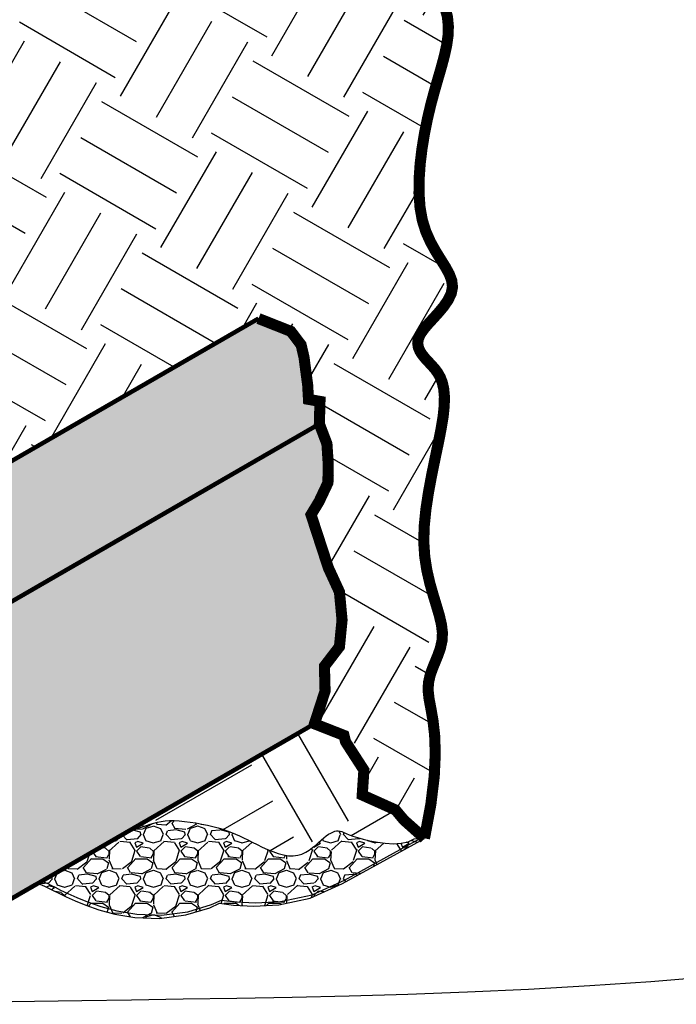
# Model space of a CAD drawing. Header units: inches. Extents: x -41 to 78, y -46 to 14.
# Tile 6 of 183: x 21 to 36, y -46 to -24. Entities that reach past the tile are written whole.
import ezdxf

# ---------------------------------------------------------------- set-up
doc = ezdxf.new("R2010")
doc.units = ezdxf.units.IN
doc.header["$MEASUREMENT"] = 0
for name, color, linetype in [('Conduit', 30, 'Continuous'), ('Dirt', 44, 'Continuous'), ('Gravel', 252, 'Continuous')]:
    doc.layers.add(name, color=color, linetype=linetype)

msp = doc.modelspace()

# ---------------------------------------------------------------- hatches: boundary and pattern name
at = {"layer": 'Conduit'}
h = msp.add_hatch(color=256, dxfattribs=at)
h.dxf.hatch_style = 1
h.set_gradient(color1=(153, 76, 0), color2=(255, 127, 0), tint=1, name='INVCURVED')
edge = h.paths.add_edge_path()
edge.add_line((27.75152, -32.72972), (27.7652, -32.22069))
edge.add_line((27.7652, -32.22069), (27.50617, -32.17445))
edge.add_line((27.50617, -32.17445), (27.48766, -31.85081))
edge.add_line((27.48766, -31.85081), (27.4044, -31.22202))
edge.add_line((27.4044, -31.22202), (27.33965, -30.94462))
edge.add_line((27.33965, -30.94462), (27.10837, -30.63947))
edge.add_line((27.10837, -30.63947), (26.37815, -30.35098))
edge.add_line((26.37815, -30.35098), (11.92028, -38.69823))
edge.add_line((11.92028, -38.69823), (11.90998, -38.85623))
edge.add_ellipse((12, -42), major_axis=(0, 3.14696), ratio=0.63553312, start_angle=204.804048, end_angle=362.579893, ccw=False)
edge.add_line((12.83903, -44.85665), (15.65874, -43.22869))
edge.add_ellipse((17.5, -42), major_axis=(0, 3.14696), ratio=0.63553312, start_angle=19.105952, end_angle=112.981683, ccw=False)
edge.add_line((16.84537, -39.02639), (27.75152, -32.72972))
h = msp.add_hatch(color=256, dxfattribs=at)
h.dxf.hatch_style = 1
h.set_gradient(color1=(153, 76, 0), color2=(255, 127, 0), tint=1, name='INVCURVED')
edge = h.paths.add_edge_path()
edge.add_line((27.88046, -38.75791), (27.86573, -38.1985))
edge.add_line((27.86573, -38.1985), (28.20448, -37.75686))
edge.add_line((28.20448, -37.75686), (28.26339, -37.15329))
edge.add_line((28.26339, -37.15329), (28.20448, -36.52027))
edge.add_line((28.20448, -36.52027), (27.9541, -35.97558))
edge.add_line((27.9541, -35.97558), (27.56373, -34.7787))
edge.add_line((27.56373, -34.7787), (27.74297, -34.48395))
edge.add_line((27.74297, -34.48395), (27.94534, -34.05629))
edge.add_line((27.94534, -34.05629), (27.95113, -33.62284))
edge.add_line((27.95113, -33.62284), (27.92222, -33.17784))
edge.add_line((27.92222, -33.17784), (27.75152, -32.72972))
edge.add_line((27.75152, -32.72972), (16.84537, -39.02639))
edge.add_ellipse((17.5, -42), major_axis=(0, 3.14696), ratio=0.63553312, start_angle=201.072507, end_angle=379.105952, ccw=False)
edge.add_line((18.2191, -44.93651), (27.64074, -39.49693))
edge.add_line((27.64074, -39.49693), (27.88046, -38.75791))
at = {"layer": 'Dirt'}
h = msp.add_hatch(dxfattribs=at)
h.set_pattern_fill('EARTH', color=256, scale=10, angle=330)
h.paths.add_polyline_path([(30.42466, -22.93887), (30.32976, -22.73709), (30.23941, -22.53456), (30.16312, -22.33031), (30.11038, -22.12341), (30.09069, -21.91289), (30.11016, -21.69789), (30.16134, -21.47776), (30.23343, -21.25193), (30.31557, -21.01984), (30.39696, -20.78092), (30.46676, -20.53459), (30.51415, -20.28029), (30.5283, -20.01744), (30.50174, -19.74624), (30.44043, -19.46991), (30.35366, -19.19245), (30.25074, -18.91783), (30.14099, -18.65005), (30.03371, -18.39309), (29.9382, -18.15094), (29.86378, -17.92758), (29.81734, -17.72583), (29.79616, -17.54383), (29.79511, -17.37854), (29.80907, -17.22691), (29.83291, -17.08592), (29.8615, -16.95251), (29.8897, -16.82367), (29.9124, -16.69634), (29.92525, -16.56772), (29.92709, -16.43587), (29.91753, -16.29909), (29.89619, -16.15565), (29.8627, -16.00387), (29.81667, -15.84202), (29.75773, -15.66841), (29.68549, -15.48131), (29.60068, -15.27985), (29.50847, -15.06643), (29.41511, -14.84427), (29.32688, -14.61661), (29.25005, -14.38667), (29.19089, -14.15768), (29.15566, -13.93287), (29.15062, -13.71546), (29.17971, -13.50814), (29.23749, -13.31146), (29.31615, -13.12541), (29.40792, -12.94999), (29.50501, -12.7852), (29.59964, -12.63104), (29.684, -12.48751), (29.75032, -12.35462), (29.79264, -12.23147), (29.81237, -12.11364), (29.81271, -11.9958), (29.79692, -11.87266), (29.76821, -11.73888), (29.72981, -11.58915), (29.68495, -11.41816), (29.63686, -11.22059), (29.58875, -10.99315), (29.54367, -10.74065), (29.50467, -10.46992), (29.47478, -10.18781), (29.45706, -9.90114), (29.45452, -9.61674), (29.47022, -9.34146), (29.5072, -9.08213), (29.56703, -8.84393), (29.64547, -8.62547), (29.73683, -8.42373), (29.83541, -8.23565), (29.93551, -8.05821), (30.03143, -7.88835), (30.11747, -7.72306), (30.18794, -7.55928), (30.23833, -7.39475), (30.26898, -7.23021), (30.28139, -7.06719), (30.27708, -6.90721), (30.25758, -6.75179), (30.2244, -6.60244), (30.17907, -6.46069), (30.1231, -6.32805), (30.05821, -6.20506), (29.98686, -6.08833), (29.9117, -5.9735), (29.7848, -5.77839), (29.69005, -5.59675), (29.62629, -5.44585), (29.57203, -5.27502), (29.52942, -5.08159), (29.49859, -4.86975), (29.47915, -4.64538), (29.47073, -4.41437), (29.47295, -4.18259), (29.48542, -3.95594), (29.50777, -3.74031), (29.53961, -3.54157), (29.58029, -3.36406), (29.628, -3.20591), (29.68064, -3.06372), (29.73614, -2.93405), (29.79239, -2.81349), (29.84731, -2.69864), (29.89882, -2.58606), (29.94482, -2.47234), (29.98344, -2.35476), (30.0137, -2.23338), (30.03485, -2.10896), (30.04612, -1.98227), (30.04675, -1.85406), (30.03599, -1.72509), (30.01307, -1.59612), (29.97723, -1.46791), (29.92864, -1.34087), (29.87112, -1.21401), (29.80942, -1.08602), (29.70908, -0.87187), (29.64674, -0.68193), (29.61581, -0.5361), (29.60445, -0.38248), (29.61616, -0.22038), (29.6649, 0.02614), (29.67571, 0.03483), (29.70189, 0.12129), (29.77058, 0.29592), (29.85295, 0.46979), (29.94634, 0.64043), (30.04808, 0.80538), (30.15552, 0.96216), (30.26575, 1.10907), (30.37483, 1.24744), (30.4786, 1.37936), (30.57288, 1.5069), (30.65347, 1.63217), (30.71622, 1.75725), (30.75693, 1.88423), (30.77143, 2.01519), (30.75734, 2.15198), (30.71951, 2.29541), (30.66459, 2.44606), (30.59921, 2.60449), (30.53005, 2.77127), (30.46373, 2.94697), (30.4069, 3.13217), (30.36622, 3.32743), (30.34685, 3.5331), (30.34799, 3.74864), (30.36736, 3.9733), (30.40269, 4.20631), (30.4517, 4.44691), (30.5121, 4.69435), (30.58161, 4.94786), (30.65797, 5.20669), (30.73926, 5.46931), (30.82511, 5.73118), (30.91552, 5.98697), (31.01049, 6.23136), (31.11002, 6.45906), (31.21411, 6.66473), (31.32275, 6.84306), (31.43595, 6.98874), (31.55356, 7.09869), (31.67477, 7.17884), (31.79864, 7.23734), (31.92422, 7.28237), (32.05056, 7.32208), (32.17671, 7.36464), (32.30172, 7.41821), (32.42464, 7.49095), (32.54484, 7.58917), (32.66295, 7.71168), (32.77992, 7.85546), (32.8967, 8.01747), (33.01424, 8.19466), (33.13349, 8.384), (33.2554, 8.58246), (33.38092, 8.78699), (33.51039, 8.99449), (33.64177, 9.20162), (33.77238, 9.40495), (33.89957, 9.60106), (34.02069, 9.78654), (34.13307, 9.95798), (34.23406, 10.11195), (34.32098, 10.24503), (34.39132, 10.35473), (34.44305, 10.44222), (34.47426, 10.50958), (34.48306, 10.55891), (34.46755, 10.5923), (34.42583, 10.61182), (34.356, 10.61957), (34.25615, 10.61764), (34.12566, 10.60834), (33.96897, 10.59486), (33.79175, 10.58062), (33.59973, 10.56904), (33.39858, 10.56353), (33.19402, 10.56752), (32.99174, 10.58442), (32.79743, 10.61764), (32.61461, 10.6689), (32.43807, 10.73307), (32.26038, 10.80331), (32.07415, 10.8728), (31.87196, 10.93469), (31.64641, 10.98215), (31.39008, 11.00835), (31.09559, 11.00645), (30.75835, 10.97155), (30.38522, 10.90646), (29.98587, 10.81594), (29.57, 10.70472), (29.1473, 10.57755), (28.72744, 10.43918), (28.32012, 10.29436), (27.93502, 10.14783), (27.5792, 10.00291), (27.24922, 9.85723), (26.93899, 9.707), (26.64243, 9.54841), (26.35347, 9.37767), (26.06603, 9.19099), (25.77403, 8.98456), (25.4714, 8.75459), (25.15427, 8.49918), (24.82764, 8.22402), (24.49873, 7.93672), (24.17476, 7.64486), (23.86294, 7.35603), (23.5705, 7.07784), (23.30465, 6.81787), (23.07261, 6.58372), (22.8796, 6.38071), (22.45154, 5.82907), (22.44298, 5.8137), (22.43432, 5.79786), (22.42575, 5.7818), (22.41741, 5.76575), (22.40934, 5.74973), (22.40152, 5.73374), (22.39394, 5.71776), (22.38659, 5.70178), (22.37947, 5.68579), (22.37256, 5.66977), (22.36585, 5.65372), (22.35934, 5.63762), (22.35302, 5.62146), (22.34688, 5.60523), (22.3409, 5.58892), (22.33509, 5.57251), (22.32942, 5.55599), (22.32389, 5.53936), (22.31849, 5.52259), (22.31322, 5.50569), (22.30806, 5.48863), (22.30301, 5.47141), (22.29805, 5.45403), (22.29319, 5.43646), (22.28841, 5.41871), (22.28371, 5.40077), (22.27908, 5.38262), (22.27451, 5.36426), (22.27, 5.34569), (22.26555, 5.32691), (22.26117, 5.30793), (22.25684, 5.28875), (22.25258, 5.26937), (22.24837, 5.2498), (22.24423, 5.23004), (22.24014, 5.21009), (22.23612, 5.18996), (22.23216, 5.16966), (22.22826, 5.14919), (22.22443, 5.12856), (22.22066, 5.10777), (22.21696, 5.08683), (22.21333, 5.06575), (22.20978, 5.04454), (22.20629, 5.02319), (22.20288, 5.00172), (22.19955, 4.98014), (22.19629, 4.95844), (22.19311, 4.93663), (22.19001, 4.91473), (22.18699, 4.89274), (22.18406, 4.87066), (22.18121, 4.8485), (22.17845, 4.82626), (22.17577, 4.80396), (22.17319, 4.7816), (22.17069, 4.75919), (22.16829, 4.73672), (22.16597, 4.71422), (22.16376, 4.69167), (22.16164, 4.6691), (22.15962, 4.64651), (22.1577, 4.6239), (22.15588, 4.60128), (22.15416, 4.57865), (22.15254, 4.55603), (22.15103, 4.53342), (22.14963, 4.51082), (22.14834, 4.48824), (22.14715, 4.46569), (22.14608, 4.44317), (22.14512, 4.42069), (22.14427, 4.39826), (22.14354, 4.37589), (22.14293, 4.35357), (22.14243, 4.33131), (22.14206, 4.30913), (22.14181, 4.28703), (22.14168, 4.26501), (22.14167, 4.24308), (22.1418, 4.22124), (22.14204, 4.19951), (22.14242, 4.17789), (22.14293, 4.15639), (22.14357, 4.135), (22.14434, 4.11374), (22.14524, 4.09261), (22.14627, 4.07161), (22.14743, 4.05075), (22.14872, 4.03004), (22.15015, 4.00946), (22.1517, 3.98904), (22.15338, 3.96877), (22.15517, 3.94864), (22.15708, 3.92866), (22.15909, 3.90881), (22.16121, 3.88911), (22.16342, 3.86953), (22.16572, 3.85009), (22.1681, 3.83077), (22.17056, 3.81157), (22.17309, 3.7925), (22.17568, 3.77353), (22.17832, 3.75468), (22.18101, 3.73593), (22.18373, 3.71727), (22.18649, 3.69871), (22.18927, 3.68024), (22.19207, 3.66186), (22.19487, 3.64355), (22.19768, 3.62532), (22.21762, 3.49603), (22.23555, 3.35984), (22.24596, 3.23032), (22.24764, 3.10532), (22.23857, 2.977), (22.21801, 2.85354), (22.19108, 2.74548), (22.15969, 2.64268), (22.12311, 2.53655), (22.08731, 2.43878), (22.06069, 2.36718), (22.05168, 2.34294), (22.04258, 2.31843), (22.0334, 2.29364), (22.02416, 2.26856), (22.01486, 2.24319), (22.00552, 2.21753), (21.99615, 2.19156), (21.98675, 2.16529), (21.97735, 2.1387), (21.96795, 2.11179), (21.95856, 2.08455), (21.9492, 2.05698), (21.93987, 2.02908), (21.93059, 2.00083), (21.92136, 1.97222), (21.9122, 1.94327), (21.90312, 1.91395), (21.89413, 1.88426), (21.88525, 1.8542), (21.87647, 1.82376), (21.86782, 1.79294), (21.85931, 1.76172), (21.85094, 1.7301), (21.84273, 1.69808), (21.83468, 1.66566), (21.82682, 1.63281), (21.81915, 1.59955), (21.81168, 1.56586), (21.80442, 1.53173), (21.79739, 1.49717), (21.79059, 1.46216), (21.78403, 1.4267), (21.77774, 1.39079), (21.77171, 1.35441), (21.76597, 1.31756), (21.76051, 1.28024), (21.75535, 1.24244), (21.7505, 1.20416), (21.74596, 1.16541), (21.74175, 1.12616), (21.73786, 1.08644), (21.73431, 1.04622), (21.73111, 1.00552), (21.72826, 0.96432), (21.72576, 0.92265), (21.72359, 0.88051), (21.72177, 0.83792), (21.72028, 0.79489), (21.71911, 0.75143), (21.71826, 0.70755), (21.71772, 0.66328), (21.71749, 0.61861), (21.71757, 0.57358), (21.71793, 0.52819), (21.71858, 0.48246), (21.71949, 0.43641), (21.72068, 0.39005), (21.72212, 0.34341), (21.7238, 0.29649), (21.72572, 0.24932), (21.72787, 0.20191), (21.73024, 0.15427), (21.73282, 0.10644), (21.7356, 0.05841), (21.73858, 0.01022), (21.74174, -0.03814), (21.74507, -0.08663), (21.74857, -0.13524), (21.75223, -0.18396), (21.75604, -0.23276), (21.75998, -0.28164), (21.76406, -0.33057), (21.76826, -0.37954), (21.77257, -0.42853), (21.77698, -0.47753), (21.78149, -0.52651), (21.78609, -0.57547), (21.79076, -0.62438), (21.7955, -0.67323), (21.8003, -0.722), (21.80515, -0.77067), (21.81004, -0.81923), (21.81497, -0.86767), (21.81992, -0.91596), (21.82488, -0.96408), (21.83482, -1.05978), (21.85529, -1.25618), (21.86938, -1.3929), (21.8828, -1.52666), (21.8954, -1.65785), (21.90692, -1.78586), (21.91712, -1.90986), (21.92722, -2.04956), (21.93576, -2.20144), (21.94109, -2.34593), (21.94309, -2.48419), (21.94162, -2.61683), (21.93657, -2.74471), (21.92782, -2.86866), (21.91524, -2.98955), (21.89873, -3.10822), (21.87815, -3.22553), (21.85341, -3.34233), (21.82436, -3.45947), (21.79091, -3.57779), (21.75293, -3.69814), (21.71038, -3.82116), (21.66312, -3.94794), (21.61775, -4.06255), (21.57648, -4.16322), (21.53324, -4.26597), (21.48852, -4.37024), (21.44381, -4.47331), (21.40762, -4.55631), (21.37521, -4.63061), (21.34248, -4.7058), (21.32602, -4.74371), (21.30952, -4.78183), (21.29298, -4.82016), (21.27643, -4.85868), (21.25988, -4.89739), (21.24333, -4.93629), (21.22679, -4.97538), (21.21029, -5.01464), (21.19384, -5.05408), (21.17744, -5.09368), (21.16111, -5.13345), (21.14487, -5.17338), (21.12872, -5.21347), (21.11268, -5.2537), (21.09675, -5.29408), (21.08096, -5.33459), (21.06532, -5.37525), (21.04983, -5.41603), (21.03452, -5.45693), (21.01938, -5.49796), (21.00445, -5.53911), (20.98972, -5.58036), (20.97521, -5.62172), (20.96094, -5.66318), (20.94691, -5.70474), (20.93314, -5.74639), (20.91965, -5.78813), (20.90643, -5.82995), (20.89352, -5.87184), (20.88091, -5.91381), (20.86863, -5.95584), (20.85668, -5.99794), (20.84508, -6.0401), (20.83383, -6.08231), (20.82296, -6.12456), (20.81248, -6.16686), (20.80239, -6.2092), (20.79271, -6.25158), (20.78344, -6.29398), (20.7746, -6.3364), (20.76619, -6.37884), (20.75822, -6.42129), (20.75071, -6.46375), (20.74365, -6.5062), (20.73706, -6.54866), (20.73093, -6.5911), (20.72526, -6.63352), (20.72004, -6.67592), (20.71526, -6.71828), (20.71092, -6.76059), (20.707, -6.80286), (20.70352, -6.84507), (20.70045, -6.88721), (20.69779, -6.92928), (20.69553, -6.97127), (20.69365, -7.01317), (20.69216, -7.05497), (20.69103, -7.09667), (20.69026, -7.13825), (20.68984, -7.17971), (20.68976, -7.22104), (20.69001, -7.26223), (20.69057, -7.30327), (20.69144, -7.34416), (20.69262, -7.38488), (20.69407, -7.42544), (20.69581, -7.46581), (20.69782, -7.506), (20.70008, -7.54599), (20.7026, -7.58577), (20.70535, -7.62535), (20.70832, -7.6647), (20.71152, -7.70383), (20.71493, -7.74272), (20.71853, -7.78136), (20.72232, -7.81975), (20.72629, -7.85789), (20.73043, -7.89575), (20.73472, -7.93333), (20.73917, -7.97063), (20.74375, -8.00763), (20.74846, -8.04434), (20.75328, -8.08073), (20.75822, -8.11681), (20.76325, -8.15255), (20.76837, -8.18797), (20.77357, -8.22304), (20.77884, -8.25776), (20.78416, -8.29212), (20.78954, -8.32612), (20.79495, -8.35974), (20.80039, -8.39297), (20.80584, -8.42582), (20.81131, -8.45826), (20.81677, -8.4903), (20.82222, -8.52192), (20.82764, -8.55312), (20.83304, -8.58388), (20.83839, -8.61421), (20.84369, -8.64408), (20.84893, -8.6735), (20.87673, -8.82919), (20.89931, -8.95931), (20.92078, -9.09376), (20.93895, -9.22551), (20.95277, -9.36036), (20.959, -9.48906), (20.95693, -9.60907), (20.94676, -9.72648), (20.92977, -9.84039), (20.90946, -9.94621), (20.88629, -10.05242), (20.85915, -10.167), (20.83075, -10.2802), (20.80264, -10.38833), (20.77233, -10.50179), (20.74002, -10.62025), (20.70593, -10.74329), (20.67348, -10.85914), (20.64409, -10.96335), (20.62393, -11.03458), (20.61623, -11.06175), (20.60848, -11.08908), (20.59285, -11.14421), (20.57703, -11.19993), (20.56105, -11.25624), (20.54492, -11.31311), (20.52864, -11.37052), (20.51223, -11.42846), (20.4957, -11.4869), (20.47905, -11.54581), (20.46229, -11.60519), (20.44543, -11.66497), (20.42847, -11.72514), (20.39173, -11.85532), (20.35404, -11.98812), (20.31916, -12.10999), (20.28363, -12.23265), (20.24753, -12.35544), (20.21085, -12.47789), (20.1736, -12.59961), (20.13574, -12.7202), (20.09727, -12.8393), (20.05815, -12.95654), (20.01838, -13.07155), (19.97793, -13.18396), (19.93167, -13.30701), (19.87953, -13.43775), (19.82645, -13.56294), (19.77251, -13.68341), (19.71811, -13.7997), (19.66847, -13.90256), (19.62722, -13.98675), (19.59485, -14.0524), (19.56206, -14.11893), (19.55118, -14.14106), (19.54033, -14.16317), (19.53929, -14.16529), (23.28969, -12), (29.28969, -12), (18.97824, -17.95332), (18.98989, -18.08654), (19.00047, -18.2182), (19.00913, -18.34195), (19.01649, -18.46868), (19.02242, -18.59579), (19.02707, -18.72279), (19.03059, -18.84945), (19.03313, -18.97565), (19.03485, -19.10125), (19.03592, -19.226), (19.0365, -19.34939), (19.03672, -19.46361), (19.03677, -19.53), (19.03678, -19.55059), (19.03679, -19.57115), (19.03679, -19.5917), (19.0368, -19.61223), (19.0368, -19.63275), (19.0368, -19.65324), (19.03679, -19.67373), (19.03679, -19.69421), (19.03676, -19.78326), (19.03656, -19.92499), (19.03614, -20.05707), (19.03545, -20.18287), (19.03439, -20.31172), (19.03289, -20.44429), (19.03103, -20.56949), (19.02892, -20.68737), (19.02635, -20.8091), (19.02329, -20.93476), (19.02011, -21.05086), (19.017, -21.15591), (19.0147, -21.23095), (19.01383, -21.25893), (19.01119, -21.34388), (19.0094, -21.4013), (19.00762, -21.45931), (19.00586, -21.51786), (19.00499, -21.54733), (19.00328, -21.60661), (19.00244, -21.63642), (19.00162, -21.66634), (19.00081, -21.69635), (19.00003, -21.72646), (18.99926, -21.75666), (18.99852, -21.78694), (18.9978, -21.8173), (18.99711, -21.84774), (18.99645, -21.87824), (18.99581, -21.9088), (18.99521, -21.93943), (18.99465, -21.9701), (18.99411, -22.00083), (18.99362, -22.03159), (18.99316, -22.06239), (18.99275, -22.09323), (18.99238, -22.12409), (18.99205, -22.15497), (18.99177, -22.18587), (18.99154, -22.21678), (18.99136, -22.2477), (18.99124, -22.27861), (18.99116, -22.30952), (18.99114, -22.34043), (18.99118, -22.37131), (18.99128, -22.40218), (18.99145, -22.43302), (18.99167, -22.46384), (18.99196, -22.49461), (18.99232, -22.52535), (18.99274, -22.55604), (18.99324, -22.58668), (18.99381, -22.61726), (18.99446, -22.64778), (18.99518, -22.67823), (18.99598, -22.70862), (18.99685, -22.73892), (18.99781, -22.76914), (18.99885, -22.79928), (18.99998, -22.82933), (19.00118, -22.85929), (19.00247, -22.88914), (19.00384, -22.9189), (19.00529, -22.94854), (19.00682, -22.97808), (19.00844, -23.00751), (19.01012, -23.03682), (19.01188, -23.06603), (19.01369, -23.09512), (19.01557, -23.1241), (19.01749, -23.15296), (19.01946, -23.18172), (19.02148, -23.21036), (19.02353, -23.23889), (19.0256, -23.26731), (19.0277, -23.29562), (19.02982, -23.32382), (19.03194, -23.35191), (19.04497, -23.52364), (19.05447, -23.65973), (19.06203, -23.79094), (19.06703, -23.92076), (19.0686, -24.04866), (19.06587, -24.17453), (19.05802, -24.29838), (19.04421, -24.42019), (19.02363, -24.53997), (18.99574, -24.65737), (18.9599, -24.77364), (18.91653, -24.8882), (18.866, -25.00143), (18.80894, -25.11316), (18.74592, -25.22349), (18.6775, -25.33251), (18.60423, -25.4403), (18.52669, -25.54695), (18.44544, -25.65254), (18.36106, -25.75714), (18.28226, -25.85112), (18.21142, -25.93351), (18.13977, -26.01517), (18.06842, -26.09529), (18.00144, -26.16981), (17.94506, -26.23232), (17.88966, -26.29379), (17.8712, -26.31431), (17.85275, -26.33486), (17.83432, -26.35543), (17.8159, -26.37603), (17.7975, -26.39667), (17.77913, -26.41734), (17.76079, -26.43805), (17.74248, -26.4588), (17.72422, -26.4796), (17.70599, -26.50045), (17.68781, -26.52136), (17.66968, -26.54232), (17.65161, -26.56334), (17.63359, -26.58442), (17.61564, -26.60557), (17.59775, -26.62679), (17.57994, -26.64808), (17.5622, -26.66945), (17.54453, -26.69089), (17.52696, -26.71242), (17.50946, -26.73404), (17.49206, -26.75575), (17.47476, -26.77755), (17.45755, -26.79944), (17.44045, -26.82144), (17.42346, -26.84354), (17.40658, -26.86574), (17.38981, -26.88806), (17.37316, -26.91049), (17.35664, -26.93303), (17.34024, -26.9557), (17.32398, -26.97848), (17.30785, -27.0014), (17.29187, -27.02444), (17.27603, -27.04762), (17.26033, -27.07093), (17.24479, -27.09439), (17.2294, -27.11798), (17.21418, -27.14173), (17.19912, -27.16562), (17.18423, -27.18966), (17.16951, -27.21387), (17.15497, -27.23823), (17.14061, -27.26275), (17.12644, -27.28744), (17.11245, -27.3123), (17.09864, -27.33733), (17.08504, -27.36253), (17.07162, -27.3879), (17.0584, -27.41345), (17.04539, -27.43917), (17.03257, -27.46508), (17.01996, -27.49116), (17.00754, -27.51742), (16.99532, -27.54384), (16.98329, -27.57044), (16.97145, -27.5972), (16.95979, -27.62413), (16.94832, -27.65121), (16.93703, -27.67846), (16.92591, -27.70585), (16.91497, -27.7334), (16.9042, -27.76108), (16.89359, -27.78892), (16.88315, -27.81688), (16.87286, -27.84498), (16.86272, -27.87321), (16.85273, -27.90156), (16.84289, -27.93004), (16.83318, -27.95863), (16.82361, -27.98733), (16.81418, -28.01614), (16.80487, -28.04506), (16.79568, -28.07407), (16.78662, -28.10318), (16.77767, -28.13238), (16.76883, -28.16167), (16.7601, -28.19105), (16.75148, -28.2205), (16.74295, -28.25003), (16.73452, -28.27964), (16.72618, -28.3093), (16.71792, -28.33904), (16.70975, -28.36883), (16.70166, -28.39868), (16.69365, -28.42857), (16.6857, -28.45852), (16.67782, -28.48851), (16.67001, -28.51854), (16.66225, -28.5486), (16.65455, -28.57869), (16.6469, -28.60881), (16.63929, -28.63895), (16.63173, -28.66911), (16.6242, -28.69929), (16.61671, -28.72947), (16.60925, -28.75967), (16.60181, -28.78986), (16.5944, -28.82005), (16.57962, -28.88041), (16.53988, -29.04304), (16.50418, -29.18717), (16.47132, -29.31615), (16.44053, -29.4332), (16.40885, -29.54945), (16.37621, -29.66469), (16.34256, -29.77882), (16.30786, -29.89171), (16.27203, -30.00335), (16.235, -30.11371), (16.19185, -30.23662), (16.14188, -30.37083), (16.08967, -30.50292), (16.03507, -30.63284), (15.97795, -30.76053), (15.91841, -30.88545), (15.85612, -31.00814), (15.798, -31.11593), (15.74475, -31.21079), (15.69096, -31.30364), (15.63761, -31.39379), (15.59905, -31.45823), (15.58522, -31.48132), (15.54385, -31.55035), (15.53012, -31.5733), (15.51644, -31.59622), (15.50281, -31.61911), (15.48923, -31.64199), (15.47572, -31.66485), (15.46228, -31.68769), (15.44892, -31.71052), (15.43564, -31.73335), (15.42246, -31.75616), (15.40938, -31.77898), (15.3964, -31.80179), (15.38354, -31.82461), (15.3708, -31.84743), (15.35819, -31.87026), (15.34571, -31.89311), (15.33337, -31.91597), (15.32119, -31.93884), (15.30916, -31.96174), (15.29729, -31.98466), (15.28559, -32.00761), (15.27407, -32.03059), (15.26274, -32.0536), (15.25159, -32.07664), (15.24065, -32.09972), (15.22991, -32.12285), (15.21938, -32.14602), (15.20907, -32.16924), (15.19899, -32.19251), (15.18914, -32.21583), (15.17953, -32.2392), (15.17018, -32.26264), (15.16107, -32.28614), (15.15223, -32.30971), (15.14366, -32.33334), (15.13536, -32.35704), (15.12734, -32.38082), (15.11961, -32.40467), (15.11217, -32.4286), (15.10503, -32.45261), (15.09818, -32.47671), (15.09164, -32.50088), (15.08541, -32.52515), (15.07949, -32.5495), (15.07388, -32.57394), (15.06858, -32.59847), (15.06359, -32.62309), (15.05889, -32.64779), (15.05448, -32.67258), (15.05036, -32.69745), (15.04654, -32.7224), (15.04299, -32.74744), (15.03971, -32.77256), (15.03671, -32.79776), (15.03397, -32.82304), (15.03149, -32.84839), (15.02926, -32.87382), (15.02727, -32.89933), (15.02552, -32.92491), (15.024, -32.95056), (15.0227, -32.97628), (15.02163, -33.00206), (15.02076, -33.02792), (15.02011, -33.05384), (15.01965, -33.07982), (15.01939, -33.10586), (15.01931, -33.13197), (15.01942, -33.15814), (15.0197, -33.18436), (15.02014, -33.21064), (15.02075, -33.23697), (15.02152, -33.26336), (15.02244, -33.2898), (15.0235, -33.31629), (15.02469, -33.34283), (15.02602, -33.36942), (15.02747, -33.39605), (15.02904, -33.42273), (15.03072, -33.44945), (15.0325, -33.47621), (15.03439, -33.50301), (15.03637, -33.52985), (15.03843, -33.55673), (15.04058, -33.58364), (15.04279, -33.61059), (15.04508, -33.63757), (15.04743, -33.66458), (15.04983, -33.69162), (15.05228, -33.71869), (15.05477, -33.74578), (15.0573, -33.7729), (15.05986, -33.80005), (15.06244, -33.82721), (15.07026, -33.90883), (15.08317, -34.04352), (15.09593, -34.18805), (15.10614, -34.32463), (15.1134, -34.46401), (15.11615, -34.59429), (15.11514, -34.71738), (15.10993, -34.84813), (15.09984, -34.98824), (15.08617, -35.11993), (15.07091, -35.24043), (15.05185, -35.36872), (15.02872, -35.50552), (15.00081, -35.65371), (14.97357, -35.78485), (14.94744, -35.90333), (14.91583, -36.03953), (14.87712, -36.19936), (14.84132, -36.33931), (14.81118, -36.45396), (14.77514, -36.58779), (14.73214, -36.74426), (14.65152, -37.03264), (26.37815, -30.35098), (27.10837, -30.63947), (27.33965, -30.94462), (27.4044, -31.22202), (27.48766, -31.85081), (27.50617, -32.17445), (27.7652, -32.22069), (27.75152, -32.72972), (27.92222, -33.17784), (27.95113, -33.62284), (27.94534, -34.05629), (27.74297, -34.48395), (27.56373, -34.7787), (27.9541, -35.97558), (28.20448, -36.52027), (28.26339, -37.15329), (28.20448, -37.75686), (27.86573, -38.1985), (27.88046, -38.75791), (27.64074, -39.49693), (28.30758, -39.75895), (28.3435, -39.90368), (28.75618, -40.54116), (28.71866, -41.10364), (29.46899, -41.44113), (29.65657, -41.66612), (30.1231, -42.08247), (30.26686, -41.31645), (30.34318, -40.68379), (30.3667, -40.16751), (30.35204, -39.75062), (30.31383, -39.41612), (30.2667, -39.14703), (30.22526, -38.92634), (30.20414, -38.73708), (30.21408, -38.56446), (30.25024, -38.40256), (30.30386, -38.24769), (30.36622, -38.09615), (30.42859, -37.94422), (30.48221, -37.78821), (30.51836, -37.62442), (30.5283, -37.44914), (30.50621, -37.25907), (30.4579, -37.05248), (30.39212, -36.82805), (30.3176, -36.58444), (30.24308, -36.32033), (30.1773, -36.03438), (30.12899, -35.72528), (30.1069, -35.39168), (30.11706, -35.03397), (30.15476, -34.65937), (30.2126, -34.27679), (30.28316, -33.89516), (30.35904, -33.52341), (30.43283, -33.17045), (30.49712, -32.8452), (30.54451, -32.5566), (30.56927, -32.31116), (30.57237, -32.10577), (30.55648, -31.93494), (30.52425, -31.79315), (30.47835, -31.67491), (30.42143, -31.5747), (30.35616, -31.48702), (30.28518, -31.40637), (30.15142, -31.26387), (30.03674, -31.12358), (29.96534, -30.95559), (29.98249, -30.81477), (30.02586, -30.70975), (30.10307, -30.59603), (30.20592, -30.47433), (30.32358, -30.34581), (30.44524, -30.21158), (30.56006, -30.0728), (30.65721, -29.93061), (30.72587, -29.78613), (30.75522, -29.64052), (30.73793, -29.49405), (30.68076, -29.34359), (30.59396, -29.18516), (30.48778, -29.01477), (30.37249, -28.82844), (30.25834, -28.62217), (30.15558, -28.39197), (30.07448, -28.13387), (30.02301, -27.84568), (30.00002, -27.53243), (30.00211, -27.20095), (30.02586, -26.85809), (30.06783, -26.51066), (30.12462, -26.16552), (30.19281, -25.82948), (30.26898, -25.5094), (30.34948, -25.21054), (30.42979, -24.932), (30.50516, -24.67131), (30.57085, -24.42599), (30.6221, -24.19358), (30.65417, -23.97162), (30.66231, -23.75763), (30.64176, -23.54914), (30.59016, -23.34395), (30.51463, -23.14084)])
h = msp.add_hatch(dxfattribs=at)
h.set_pattern_fill('EARTH', color=256, scale=10, angle=30)
h.paths.add_polyline_path([(28.71866, -41.10364), (28.75618, -40.54116), (28.3435, -39.90368), (28.30758, -39.75895), (27.64074, -39.49693), (23.35245, -41.97277), (23.3779, -41.96319), (23.4778, -41.92592), (23.57599, -41.88965), (23.67132, -41.85481), (23.76267, -41.82182), (23.84939, -41.79112), (23.93291, -41.7632), (24.01514, -41.73856), (24.09801, -41.71769), (24.18345, -41.7011), (24.27338, -41.68928), (24.36973, -41.68274), (24.47441, -41.68197), (24.58863, -41.68728), (24.71062, -41.69821), (24.83788, -41.71414), (24.96792, -41.73441), (25.09825, -41.75839), (25.22637, -41.78543), (25.34978, -41.81489), (25.466, -41.84614), (25.5733, -41.87869), (25.67311, -41.91274), (25.76765, -41.94864), (25.85913, -41.98675), (25.94975, -42.02743), (26.04172, -42.07102), (26.13726, -42.1179), (26.23858, -42.16841), (26.34717, -42.22238), (26.46176, -42.27757), (26.58033, -42.33119), (26.70091, -42.38046), (26.82148, -42.42261), (26.94006, -42.45485), (27.05464, -42.47441), (27.16324, -42.47851), (27.26428, -42.46534), (27.35791, -42.43699), (27.44469, -42.39653), (27.5252, -42.34702), (27.6, -42.29152), (27.66968, -42.23311), (27.73479, -42.17483), (27.7959, -42.11976), (27.85354, -42.07048), (27.90797, -42.0276), (27.9594, -41.99129), (28.00806, -41.96167), (28.05415, -41.93889), (28.09788, -41.9231), (28.13948, -41.91443), (28.17915, -41.91303), (28.21767, -41.91888), (28.25805, -41.93136), (28.30384, -41.94969), (28.35861, -41.97307), (28.42593, -42.00073), (28.50936, -42.03188), (28.61247, -42.06574), (28.73882, -42.10152), (28.88999, -42.13773), (29.05965, -42.17005), (29.23947, -42.19343), (29.42115, -42.20284), (29.59636, -42.19324), (29.75678, -42.15959), (29.8941, -42.09686), (30.02054, -42.08892), (30.08852, -42.05161), (29.65657, -41.66612), (29.46899, -41.44113)])
at = {"layer": 'Gravel'}
h = msp.add_hatch(dxfattribs=at)
h.set_pattern_fill('GRAVEL', color=256)
h.set_pattern_definition([(228.01279, (0.72, 1), (-8, -9), [0.134536, -13.319088]), (184.96974, (0.63, 0.9), (12, 1), [0.230868, -22.855925]), (132.51045, (0.4, 0.88), (10, -11), [0.162788, -16.116033]), (267.27369, (0.01, 0.63), (1, 20), [0.210238, -20.813558]), (292.83365, (0, 0.42), (-5, 12), [0.206155, -20.409373]), (357.27369, (0.08, 0.23), (-20, 1), [0.210238, -20.813558]), (37.69424, (0.29, 0.22), (-13, -10), [0.278029, -27.524849]), (72.25533, (0.51, 0.39), (7, 22), [0.262488, -25.986321]), (121.42957, (0.59, 0.64), (-8, 13), [0.21095, -20.884073]), (175.23636, (0.48, 0.82), (11, -1), [0.240832, -11.800763]), (222.39744, (0.24, 0.84), (-12, -11), [0.311448, -30.833375]), (138.81407, (1, 0.62), (-7, 6), [0.106301, -10.523845]), (171.46923, (0.92, 0.69), (13, -2), [0.202237, -20.021511]), (225, (0.72, 0.72), (-1e-16, -1), [0.141421, -1.272793]), (203.1986, (0.65, 0.84), (5, 2), [0.076158, -7.539615]), (291.8014, (0.58, 0.81), (-1, 3), [0.107703, -5.277462]), (30.96376, (0.62, 0.71), (3, 2), [0.174929, -5.656023]), (161.56505, (0.77, 0.8), (2, -1), [0.126491, -3.035787]), (16.38954, (0, 0.81), (10, 3), [0.1772, -17.542845]), (70.34618, (0.17, 0.86), (-4, -11), [0.148661, -14.717408]), (293.1986, (0.77, 1), (-2, 5), [0.152315, -7.463458]), (343.61046, (0.83, 0.86), (-10, 3), [0.1772, -17.542845]), (339.44395, (0, 0.19), (-5, 2), [0.17088, -8.373124]), (294.77514, (0.16, 0.13), (-5, 11), [0.143178, -14.174643]), (66.8014, (0.78, 0), (2, 5), [0.152315, -7.463458]), (17.35402, (0.84, 0.14), (-13, -4), [0.167631, -16.595424]), (69.44395, (0.29, 0), (-2, -5), [0.08544, -8.458564]), (101.30993, (0.72, 0), (-1, 4), [0.05099, -5.04803]), (165.96376, (0.71, 0.05), (3, -1), [0.206155, -3.91695]), (186.00901, (0.51, 0.1), (10, 1), [0.19105, -18.913923]), (303.69007, (0.62, 0.62), (-1, 2), [0.144222, -3.46133]), (353.15723, (0.7, 0.5), (17, -2), [0.251794, -24.927563]), (60.9454, (0.95, 0.47), (-4, -7), [0.102956, -10.192674]), (90, (1, 0.56), (-1, 1), [0.06, -0.94]), (120.25644, (0.49, 0.13), (4, -7), [0.138924, -13.75352]), (48.01279, (0.42, 0.25), (8, 9), [0.269072, -13.184552]), (0, (0.6, 0.45), (1, 1), [0.26, -0.74]), (325.30485, (0.86, 0.45), (10, -7), [0.158114, -15.653274]), (254.0546, (0.99, 0.36), (-1, -4), [0.145602, -7.134508]), (207.645975, (0.95, 0.22), (-19, -10), [0.237065, -23.469474]), (175.42608, (0.74, 0.11), (-13, 1), [0.250799, -24.829073])])
h.paths.add_polyline_path([(30.1231, -42.08247), (29.8941, -42.09686), (29.75678, -42.15959), (29.59636, -42.19324), (29.42115, -42.20284), (29.23947, -42.19343), (29.05965, -42.17005), (28.88999, -42.13773), (28.73882, -42.10152), (28.61247, -42.06574), (28.50936, -42.03188), (28.42593, -42.00073), (28.35861, -41.97307), (28.30384, -41.94969), (28.25805, -41.93136), (28.21767, -41.91888), (28.17915, -41.91303), (28.13948, -41.91443), (28.09788, -41.9231), (28.05415, -41.93889), (28.00806, -41.96167), (27.9594, -41.99129), (27.90797, -42.0276), (27.85354, -42.07048), (27.7959, -42.11976), (27.73479, -42.17483), (27.66968, -42.23311), (27.6, -42.29152), (27.5252, -42.34702), (27.44469, -42.39653), (27.35791, -42.43699), (27.26428, -42.46534), (27.16324, -42.47851), (27.05464, -42.47441), (26.94006, -42.45485), (26.82148, -42.42261), (26.70091, -42.38046), (26.58033, -42.33119), (26.46176, -42.27757), (26.34717, -42.22238), (26.23858, -42.16841), (26.13726, -42.1179), (26.04172, -42.07102), (25.94975, -42.02743), (25.85913, -41.98675), (25.76765, -41.94864), (25.67311, -41.91274), (25.5733, -41.87869), (25.466, -41.84614), (25.34978, -41.81489), (25.22637, -41.78543), (25.09825, -41.75839), (24.96792, -41.73441), (24.83788, -41.71414), (24.71062, -41.69821), (24.58863, -41.68728), (24.47441, -41.68197), (24.36973, -41.68274), (24.27338, -41.68928), (24.18345, -41.7011), (24.09801, -41.71769), (24.01514, -41.73856), (23.93291, -41.7632), (23.84939, -41.79112), (23.76267, -41.82182), (23.67132, -41.85481), (23.57599, -41.88965), (23.4778, -41.92592), (23.3779, -41.96319), (23.35245, -41.97277), (21.25497, -43.18375), (21.27604, -43.17582), (21.36704, -43.14187), (21.42766, -43.11948), (21.45706, -43.1265), (21.48608, -43.1343), (21.49853, -43.13808), (21.50222, -43.13934), (21.51303, -43.14384), (21.53811, -43.15509), (21.58369, -43.1767), (21.65252, -43.21047), (21.74692, -43.25753), (21.87383, -43.32061), (22.03787, -43.39962), (22.23968, -43.49088), (22.48301, -43.59031), (22.77703, -43.69309), (23.13779, -43.79119), (23.58958, -43.86831), (24.14676, -43.88933), (24.74233, -43.8117), (25.27708, -43.64979), (25.49954, -43.54607), (25.81331, -43.58686), (26.27088, -43.61056), (26.83384, -43.57971), (27.54477, -43.43059), (28.27396, -43.09747)])

# ---------------------------------------------------------------- linework, layer by layer
at = {"layer": 'Conduit', "const_width": 0.1}
for points in [[(11.21656, -39.10452), (26.37815, -30.35098)], [(16.84537, -39.02639), (27.75152, -32.72972)], [(18.1586, -44.97144), (27.64074, -39.49693)]]:
    msp.add_lwpolyline(points, dxfattribs=at)
at = {"layer": 'Dirt', "const_width": 0.25}
for points in [[(30.59016, -23.34395), (30.64176, -23.54914), (30.66231, -23.75763), (30.65417, -23.97162), (30.6221, -24.19358), (30.57085, -24.42599), (30.50516, -24.67131), (30.42979, -24.932), (30.34948, -25.21054), (30.26898, -25.5094), (30.19281, -25.82948), (30.12462, -26.16552), (30.06783, -26.51066), (30.02586, -26.85809), (30.00211, -27.20095), (30.00002, -27.53243), (30.02301, -27.84568), (30.07448, -28.13387), (30.15558, -28.39197), (30.25834, -28.62217), (30.37249, -28.82844), (30.48778, -29.01477), (30.59396, -29.18516), (30.68076, -29.34359), (30.73793, -29.49405), (30.75522, -29.64052), (30.72587, -29.78613), (30.65721, -29.93061), (30.56006, -30.0728), (30.44524, -30.21158), (30.32358, -30.34581), (30.20592, -30.47433), (30.10307, -30.59603), (30.02586, -30.70975), (29.98249, -30.81477), (29.97065, -30.912), (29.9854, -31.00278), (30.0218, -31.08843), (30.07492, -31.17029), (30.13982, -31.24968), (30.21155, -31.32793), (30.28518, -31.40637), (30.35616, -31.48702), (30.42143, -31.5747), (30.47835, -31.67491), (30.52425, -31.79315), (30.55648, -31.93494), (30.57237, -32.10577), (30.56927, -32.31116), (30.54451, -32.5566), (30.49712, -32.8452), (30.43283, -33.17045), (30.35904, -33.52341), (30.28316, -33.89516), (30.2126, -34.27679), (30.15476, -34.65937), (30.11706, -35.03397), (30.1069, -35.39168), (30.12899, -35.72528), (30.1773, -36.03438), (30.24308, -36.32033), (30.3176, -36.58444), (30.39212, -36.82805), (30.4579, -37.05248), (30.50621, -37.25907), (30.5283, -37.44914), (30.51836, -37.62442), (30.48221, -37.78821), (30.42859, -37.94422), (30.36622, -38.09615), (30.30386, -38.24769), (30.25024, -38.40256), (30.21408, -38.56446), (30.20414, -38.73708), (30.22526, -38.92634), (30.2667, -39.14703), (30.31383, -39.41612), (30.35204, -39.75062), (30.3667, -40.16751), (30.34318, -40.68379), (30.26686, -41.31645), (30.1231, -42.08247)], [(30.1231, -42.08247), (29.65657, -41.66612), (29.46899, -41.44113), (28.71866, -41.10364), (28.75618, -40.54116), (28.3435, -39.90368), (28.30758, -39.75895), (27.64074, -39.49693), (27.88046, -38.75791), (27.86573, -38.1985), (28.20448, -37.75686), (28.26339, -37.15329), (28.20448, -36.52027), (27.9541, -35.97558), (27.56373, -34.7787), (27.74297, -34.48395), (27.94534, -34.05629), (27.95113, -33.62284), (27.92222, -33.17784), (27.75152, -32.72972), (27.7652, -32.22069), (27.50617, -32.17445), (27.48766, -31.85081), (27.4044, -31.22202), (27.33965, -30.94462), (27.10837, -30.63947), (26.37815, -30.35098)]]:
    msp.add_lwpolyline(points, dxfattribs=at)
at = {"layer": 'Dirt'}
for points in [[(18.48597, -44.73797), (21.31697, -43.1035), (21.40797, -43.06955), (21.46859, -43.04716), (21.49799, -43.05418), (21.52701, -43.06198), (21.53945, -43.06576), (21.54219, -43.06669), (21.54415, -43.06743), (21.55396, -43.07152), (21.57903, -43.08278), (21.62462, -43.10438), (21.69344, -43.13815), (21.78785, -43.18521), (21.91475, -43.24829), (22.0788, -43.3273), (22.28061, -43.41856), (22.52394, -43.518), (22.81796, -43.62077), (23.17872, -43.71887), (23.6305, -43.79599), (24.18768, -43.81701), (24.78325, -43.73938), (25.31801, -43.57747), (25.54047, -43.47375), (25.85423, -43.51455), (26.31181, -43.53824), (26.87477, -43.50739), (27.5857, -43.35828), (28.31489, -43.02515), (30.16403, -42.01016), (30.30778, -41.24413), (30.38411, -40.61147), (30.40763, -40.09519), (30.39297, -39.6783), (30.35476, -39.3438), (30.30762, -39.07471), (30.26619, -38.85402), (30.24507, -38.66476), (30.25501, -38.49214), (30.29116, -38.33024), (30.34479, -38.17538), (30.40715, -38.02383), (30.46951, -37.8719), (30.52314, -37.71589), (30.55929, -37.5521), (30.56923, -37.37682), (30.54714, -37.18675), (30.49883, -36.98016), (30.43305, -36.75573), (30.35853, -36.51212), (30.28401, -36.24801), (30.21823, -35.96207), (30.16992, -35.65296), (30.14782, -35.31936), (30.15798, -34.96166), (30.19569, -34.58705), (30.25352, -34.20447), (30.32409, -33.82285), (30.39997, -33.45109), (30.47376, -33.09813), (30.53805, -32.77288), (30.58544, -32.48428), (30.61019, -32.23884), (30.6133, -32.03345), (30.59741, -31.86262), (30.56518, -31.72083), (30.51928, -31.60259), (30.46236, -31.50238), (30.39708, -31.4147), (30.32611, -31.33405), (30.25248, -31.25561), (30.18075, -31.17736), (30.11585, -31.09797), (30.06273, -31.01611), (30.02633, -30.93046), (30.01157, -30.83968), (30.02341, -30.74245), (30.06678, -30.63743), (30.14399, -30.52371), (30.24684, -30.40202), (30.36451, -30.27349), (30.48617, -30.13926), (30.60098, -30.00048), (30.69814, -29.85829), (30.7668, -29.71381), (30.79614, -29.5682), (30.77886, -29.42173), (30.72169, -29.27127), (30.63489, -29.11284), (30.52871, -28.94245), (30.41342, -28.75612), (30.29927, -28.54985), (30.19651, -28.31965), (30.11541, -28.06155), (30.06393, -27.77336), (30.04095, -27.46011), (30.04304, -27.12864), (30.06678, -26.78577), (30.10876, -26.43834), (30.16555, -26.0932), (30.23374, -25.75716), (30.3099, -25.43708), (30.39041, -25.13822), (30.47072, -24.85968), (30.54609, -24.59899), (30.61178, -24.35367), (30.66303, -24.12127), (30.6951, -23.8993), (30.70323, -23.68531), (30.68269, -23.47682)], [(26.37815, -30.35098), (14.65102, -37.03292)], [(23.35245, -41.97277), (23.3779, -41.96319), (23.4778, -41.92592), (23.57599, -41.88965), (23.67132, -41.85481), (23.76267, -41.82182), (23.84939, -41.79112), (23.93291, -41.7632), (24.01514, -41.73856), (24.09801, -41.71769), (24.18345, -41.7011), (24.27338, -41.68928), (24.36973, -41.68274), (24.47441, -41.68197), (24.58863, -41.68728), (24.71062, -41.69821), (24.83788, -41.71414), (24.96792, -41.73441), (25.09825, -41.75839), (25.22637, -41.78543), (25.34978, -41.81489), (25.466, -41.84614), (25.5733, -41.87869), (25.67311, -41.91274), (25.76765, -41.94864), (25.85913, -41.98675), (25.94975, -42.02743), (26.04172, -42.07102), (26.13726, -42.1179), (26.23858, -42.16841), (26.34717, -42.22238), (26.46176, -42.27757), (26.58033, -42.33119), (26.70091, -42.38046), (26.82148, -42.42261), (26.94006, -42.45485), (27.05464, -42.47441), (27.16324, -42.47851), (27.26428, -42.46534), (27.35791, -42.43699), (27.44469, -42.39653), (27.5252, -42.34702), (27.6, -42.29152), (27.66968, -42.23311), (27.73479, -42.17483), (27.7959, -42.11976), (27.85354, -42.07048), (27.90797, -42.0276), (27.9594, -41.99129), (28.00806, -41.96167), (28.05415, -41.93889), (28.09788, -41.9231), (28.13948, -41.91443), (28.17915, -41.91303), (28.21767, -41.91888), (28.25805, -41.93136), (28.30384, -41.94969), (28.35861, -41.97307), (28.42593, -42.00073), (28.50936, -42.03188), (28.61247, -42.06574), (28.73882, -42.10152), (28.88999, -42.13773), (29.05965, -42.17005), (29.23947, -42.19343), (29.42115, -42.20284), (29.59636, -42.19324), (29.75678, -42.15959), (29.8941, -42.09686), (30.1231, -42.08247)], [(36.58096, -45.20496), (35.23244, -45.31899), (33.85679, -45.41349), (32.47204, -45.49077), (31.09622, -45.55313), (29.7449, -45.60283), (28.42393, -45.64189), (27.13672, -45.67226), (25.88667, -45.69591), (24.67718, -45.71479), (23.51167, -45.73086), (22.39353, -45.74609), (21.32618, -45.76242), (20.30863, -45.78102), (19.32231, -45.79976), (18.34428, -45.81573), (17.35159, -45.82601), (16.32127, -45.82769), (15.23039, -45.81784), (14.05599, -45.79354), (12.77511, -45.75189), (11.37483, -45.69025), (9.88223, -45.60726), (8.33444, -45.50184)]]:
    msp.add_lwpolyline(points, dxfattribs=at)
at = {"layer": 'Gravel'}
msp.add_lwpolyline([(21.25497, -43.18375), (21.27604, -43.17582), (21.36704, -43.14187), (21.42766, -43.11948), (21.45706, -43.1265), (21.48608, -43.1343), (21.49853, -43.13808), (21.50126, -43.13901), (21.50323, -43.13975), (21.51303, -43.14384), (21.53811, -43.15509), (21.58369, -43.1767), (21.65252, -43.21047), (21.74692, -43.25753), (21.87383, -43.32061), (22.03787, -43.39962), (22.23968, -43.49088), (22.48301, -43.59031), (22.77703, -43.69309), (23.13779, -43.79119), (23.58958, -43.86831), (24.14676, -43.88933), (24.74233, -43.8117), (25.27708, -43.64979), (25.49954, -43.54607), (25.81331, -43.58686), (26.27088, -43.61056), (26.83384, -43.57971), (27.54477, -43.43059), (28.27396, -43.09747), (30.1231, -42.08247)], dxfattribs=at)

doc.saveas('drawing.dxf')
